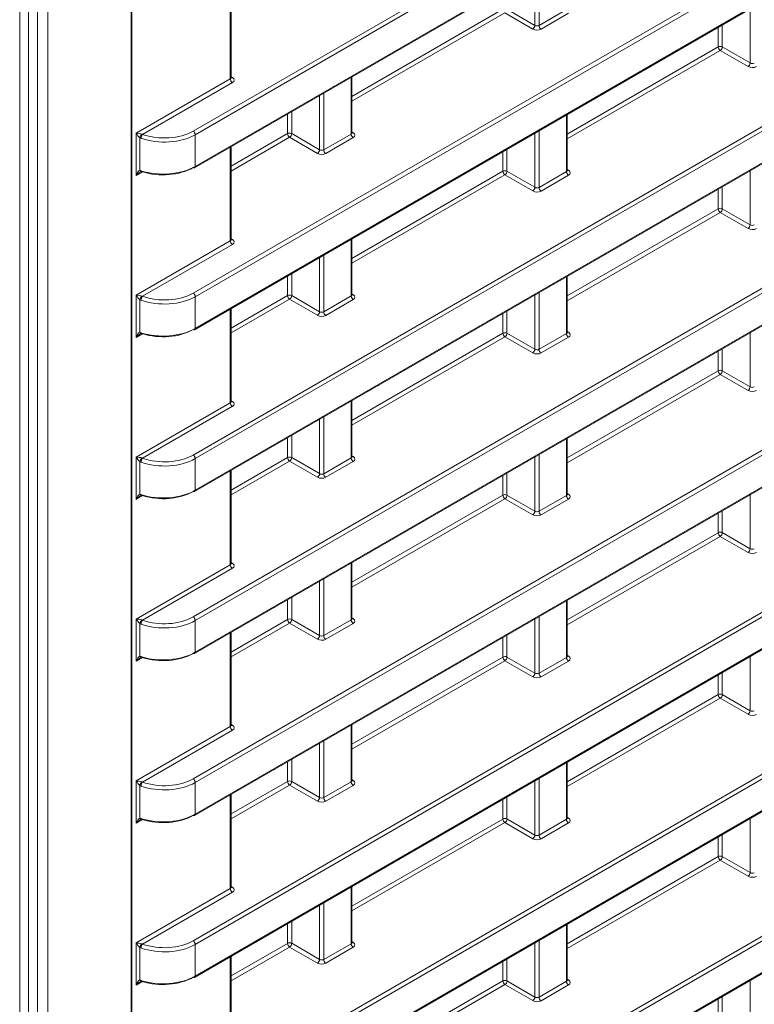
# Model space of a CAD drawing. Header units: millimetres. Extents: x 0 to 1118, y 0 to 864.
# Tile 54 of 156: x 874 to 886, y 248 to 265. Entities that reach past the tile are written whole.
import ezdxf

# ---------------------------------------------------------------- set-up
doc = ezdxf.new("R2010")
doc.units = ezdxf.units.MM

msp = doc.modelspace()

# ---------------------------------------------------------------- linework, layer by layer
at = {"color": 9, "linetype": 'Continuous', "lineweight": 0}
for p, q in [((876.84, 262.784), (969.372, 316.202)), ((969.407, 316.141), (876.875, 262.724)), ((876.875, 262.191), (969.407, 315.609)), ((876.84, 260.06), (969.372, 313.478)), ((969.407, 313.417), (876.875, 259.999)), ((876.875, 259.467), (969.407, 312.885)), ((876.84, 257.336), (969.372, 310.754)), ((969.407, 310.693), (876.875, 257.275)), ((876.875, 256.743), (969.407, 310.161)), ((876.84, 254.612), (969.372, 308.03)), ((969.407, 307.969), (876.875, 254.551)), ((876.875, 254.019), (969.407, 307.437)), ((876.84, 251.888), (969.372, 305.306)), ((969.407, 305.245), (876.875, 251.827)), ((876.875, 251.295), (969.407, 304.713)), ((876.84, 249.164), (969.372, 302.582)), ((969.407, 302.521), (876.875, 249.103)), ((876.875, 248.571), (969.407, 301.989)), ((876.84, 246.44), (969.372, 299.858)), ((969.407, 299.797), (876.875, 246.379)), ((876.875, 245.847), (969.407, 299.265)), ((876.84, 243.716), (967.117, 295.832)), ((967.151, 295.771), (876.875, 243.655)), ((876.875, 243.123), (966.717, 294.988)), ((874.22, 226.204), (874.22, 274.054)), ((874.396, 274.055), (874.396, 226.205)), ((873.92, 226.584), (873.92, 272.923)), ((875.794, 229.492), (875.794, 272.383)), ((882.661, 265.515), (882.661, 264.562)), ((882.591, 264.563), (882.591, 265.474)), ((877.465, 263.664), (877.465, 265.239)), ((886.215, 263.931), (886.215, 264.842)), ((879.512, 263.368), (882.052, 264.834)), ((882.087, 264.773), (879.512, 263.287)), ((882.555, 264.502), (882.087, 264.773)), ((882.122, 264.834), (882.591, 264.563)), ((882.661, 264.562), (883.122, 264.828)), ((883.156, 264.767), (882.696, 264.501)), ((885.676, 264.202), (885.676, 264.531)), ((885.746, 264.572), (885.746, 264.202)), ((883.136, 262.736), (885.676, 264.202)), ((885.746, 264.202), (886.215, 263.931)), ((885.71, 264.141), (883.136, 262.655)), ((886.179, 263.87), (885.71, 264.141)), ((877.479, 263.698), (877.501, 263.685)), ((879.498, 262.736), (879.498, 263.689)), ((875.881, 262.749), (877.465, 263.664)), ((877.5, 263.603), (875.988, 262.73)), ((878.967, 262.471), (878.967, 263.382)), ((879.037, 263.423), (879.037, 262.47)), ((878.428, 262.742), (878.428, 263.071)), ((878.498, 263.112), (878.498, 262.742)), ((883.122, 262.104), (883.122, 263.057)), ((875.881, 262.039), (875.881, 262.749)), ((876.875, 262.724), (876.875, 262.191)), ((877.479, 262.194), (878.428, 262.742)), ((878.498, 262.742), (878.967, 262.471)), ((879.037, 262.47), (879.498, 262.736)), ((879.512, 262.771), (879.534, 262.758)), ((882.591, 261.839), (882.591, 262.75)), ((882.661, 262.791), (882.661, 261.838)), ((875.943, 262.673), (875.943, 262.122)), ((878.463, 262.681), (877.479, 262.113)), ((878.931, 262.41), (878.463, 262.681)), ((879.532, 262.675), (879.072, 262.409)), ((877.465, 260.94), (877.465, 262.515)), ((882.052, 262.109), (882.052, 262.439)), ((882.122, 262.48), (882.122, 262.11)), ((875.978, 262.095), (875.881, 262.039)), ((875.989, 262.101), (875.986, 262.099)), ((879.512, 260.644), (882.052, 262.109)), ((882.087, 262.049), (879.512, 260.563)), ((882.555, 261.778), (882.087, 262.049)), ((882.122, 262.11), (882.591, 261.839)), ((882.661, 261.838), (883.122, 262.104)), ((883.156, 262.043), (882.696, 261.777)), ((883.136, 262.139), (883.158, 262.126)), ((886.215, 261.207), (886.215, 262.118)), ((885.676, 261.477), (885.676, 261.807)), ((885.746, 261.848), (885.746, 261.478)), ((883.136, 260.012), (885.676, 261.477)), ((885.71, 261.417), (883.136, 259.931)), ((886.179, 261.146), (885.71, 261.417)), ((885.746, 261.478), (886.215, 261.207)), ((875.881, 260.025), (877.465, 260.94)), ((877.5, 260.879), (875.988, 260.006)), ((877.479, 260.974), (877.501, 260.961)), ((879.498, 260.012), (879.498, 260.965)), ((879.037, 260.699), (879.037, 259.746)), ((878.967, 259.747), (878.967, 260.658)), ((878.498, 260.388), (878.498, 260.018)), ((878.428, 260.017), (878.428, 260.347)), ((883.122, 259.38), (883.122, 260.333)), ((879.512, 260.047), (879.534, 260.034)), ((882.661, 260.067), (882.661, 259.114)), ((875.881, 259.315), (875.881, 260.025)), ((875.943, 259.949), (875.943, 259.398)), ((876.875, 259.999), (876.875, 259.467)), ((877.479, 259.47), (878.428, 260.017)), ((878.463, 259.957), (877.479, 259.389)), ((878.931, 259.686), (878.463, 259.957)), ((878.498, 260.018), (878.967, 259.747)), ((879.037, 259.746), (879.498, 260.012)), ((879.532, 259.951), (879.072, 259.685)), ((882.591, 259.115), (882.591, 260.026)), ((877.465, 258.216), (877.465, 259.791)), ((882.052, 259.385), (882.052, 259.715)), ((882.122, 259.755), (882.122, 259.386)), ((875.989, 259.377), (875.986, 259.375)), ((879.512, 257.919), (882.052, 259.385)), ((882.122, 259.386), (882.591, 259.115)), ((882.661, 259.114), (883.122, 259.38)), ((883.136, 259.415), (883.158, 259.402)), ((886.215, 258.483), (886.215, 259.394)), ((875.978, 259.371), (875.881, 259.315)), ((882.087, 259.325), (879.512, 257.839)), ((882.555, 259.054), (882.087, 259.325)), ((883.156, 259.319), (882.696, 259.053)), ((885.676, 258.753), (885.676, 259.083)), ((885.746, 259.123), (885.746, 258.754)), ((883.136, 257.287), (885.676, 258.753)), ((885.746, 258.754), (886.215, 258.483)), ((885.71, 258.693), (883.136, 257.207)), ((886.179, 258.422), (885.71, 258.693)), ((875.881, 257.301), (877.465, 258.216)), ((877.479, 258.25), (877.501, 258.237)), ((879.498, 257.288), (879.498, 258.241)), ((877.5, 258.155), (875.988, 257.282)), ((878.967, 257.023), (878.967, 257.934)), ((879.037, 257.975), (879.037, 257.022)), ((878.428, 257.293), (878.428, 257.623)), ((878.498, 257.663), (878.498, 257.294)), ((883.122, 256.656), (883.122, 257.609)), ((875.881, 256.591), (875.881, 257.301)), ((875.943, 257.225), (875.943, 256.674)), ((876.875, 257.275), (876.875, 256.743)), ((877.479, 256.746), (878.428, 257.293)), ((878.463, 257.233), (877.479, 256.665)), ((878.931, 256.962), (878.463, 257.233)), ((878.498, 257.294), (878.967, 257.023)), ((879.037, 257.022), (879.498, 257.288)), ((879.532, 257.227), (879.072, 256.961)), ((879.512, 257.323), (879.534, 257.309)), ((882.591, 256.391), (882.591, 257.302)), ((882.661, 257.343), (882.661, 256.39)), ((877.465, 255.491), (877.465, 257.067)), ((882.052, 256.661), (882.052, 256.991)), ((882.122, 257.031), (882.122, 256.662)), ((875.978, 256.647), (875.881, 256.591)), ((875.989, 256.653), (875.986, 256.651)), ((879.512, 255.195), (882.052, 256.661)), ((882.087, 256.6), (879.512, 255.114)), ((882.555, 256.33), (882.087, 256.6)), ((882.122, 256.662), (882.591, 256.391)), ((882.661, 256.39), (883.122, 256.656)), ((883.156, 256.595), (882.696, 256.329)), ((883.136, 256.691), (883.158, 256.677)), ((886.215, 255.759), (886.215, 256.67)), ((885.746, 256.399), (885.746, 256.03)), ((885.676, 256.029), (885.676, 256.359)), ((883.136, 254.563), (885.676, 256.029)), ((885.71, 255.968), (883.136, 254.482)), ((886.179, 255.698), (885.71, 255.968)), ((885.746, 256.03), (886.215, 255.759)), ((875.881, 254.577), (877.465, 255.491)), ((877.5, 255.431), (875.988, 254.558)), ((877.479, 255.526), (877.501, 255.513)), ((879.498, 254.564), (879.498, 255.517)), ((879.037, 255.251), (879.037, 254.298)), ((878.967, 254.299), (878.967, 255.21)), ((878.498, 254.939), (878.498, 254.57)), ((878.428, 254.569), (878.428, 254.899)), ((883.122, 253.932), (883.122, 254.885)), ((875.881, 253.866), (875.881, 254.577)), ((877.479, 254.022), (878.428, 254.569)), ((878.498, 254.57), (878.967, 254.299)), ((879.512, 254.599), (879.534, 254.585)), ((882.591, 253.667), (882.591, 254.578)), ((882.661, 254.618), (882.661, 253.666)), ((875.943, 254.501), (875.943, 253.95)), ((876.875, 254.551), (876.875, 254.019)), ((878.463, 254.508), (877.479, 253.941)), ((878.931, 254.238), (878.463, 254.508)), ((879.037, 254.298), (879.498, 254.564)), ((879.532, 254.503), (879.072, 254.237)), ((877.465, 252.767), (877.465, 254.343)), ((882.052, 253.937), (882.052, 254.267)), ((882.122, 254.307), (882.122, 253.938)), ((875.978, 253.923), (875.881, 253.866)), ((875.989, 253.929), (875.986, 253.927)), ((879.512, 252.471), (882.052, 253.937)), ((882.122, 253.938), (882.591, 253.667)), ((882.661, 253.666), (883.122, 253.932)), ((883.136, 253.967), (883.158, 253.953)), ((886.215, 253.035), (886.215, 253.946)), ((882.087, 253.876), (879.512, 252.39)), ((882.555, 253.606), (882.087, 253.876)), ((883.156, 253.871), (882.696, 253.605)), ((885.676, 253.305), (885.676, 253.635)), ((885.746, 253.675), (885.746, 253.306)), ((883.136, 251.839), (885.676, 253.305)), ((885.71, 253.244), (883.136, 251.758)), ((886.179, 252.974), (885.71, 253.244)), ((885.746, 253.306), (886.215, 253.035)), ((875.881, 251.853), (877.465, 252.767)), ((877.479, 252.802), (877.501, 252.789)), ((879.498, 251.84), (879.498, 252.792)), ((877.5, 252.707), (875.988, 251.834)), ((878.967, 251.575), (878.967, 252.486)), ((879.037, 252.526), (879.037, 251.574)), ((878.428, 251.845), (878.428, 252.175)), ((878.498, 252.215), (878.498, 251.846)), ((883.122, 251.208), (883.122, 252.16)), ((875.881, 251.142), (875.881, 251.853)), ((875.943, 251.777), (875.943, 251.226)), ((876.875, 251.827), (876.875, 251.295)), ((877.479, 251.298), (878.428, 251.845)), ((878.463, 251.784), (877.479, 251.217)), ((878.931, 251.514), (878.463, 251.784)), ((878.498, 251.846), (878.967, 251.575)), ((879.037, 251.574), (879.498, 251.84)), ((879.532, 251.779), (879.072, 251.513)), ((879.512, 251.875), (879.534, 251.861)), ((882.591, 250.943), (882.591, 251.854)), ((882.661, 251.894), (882.661, 250.942)), ((877.465, 250.043), (877.465, 251.619)), ((882.052, 251.213), (882.052, 251.543)), ((882.122, 251.583), (882.122, 251.214)), ((875.978, 251.199), (875.881, 251.142)), ((875.989, 251.205), (875.986, 251.203)), ((879.512, 249.747), (882.052, 251.213)), ((882.087, 251.152), (879.512, 249.666)), ((882.555, 250.882), (882.087, 251.152)), ((882.122, 251.214), (882.591, 250.943)), ((882.661, 250.942), (883.122, 251.208)), ((883.156, 251.147), (882.696, 250.881)), ((883.136, 251.242), (883.158, 251.229)), ((886.215, 250.311), (886.215, 251.222)), ((885.746, 250.951), (885.746, 250.582)), ((885.676, 250.581), (885.676, 250.911)), ((883.136, 249.115), (885.676, 250.581)), ((885.71, 250.52), (883.136, 249.034)), ((886.179, 250.25), (885.71, 250.52)), ((885.746, 250.582), (886.215, 250.311)), ((875.881, 249.129), (877.465, 250.043)), ((877.5, 249.982), (875.988, 249.11)), ((877.479, 250.078), (877.501, 250.065)), ((879.498, 249.116), (879.498, 250.068)), ((879.037, 249.802), (879.037, 248.85)), ((878.967, 248.851), (878.967, 249.762)), ((878.428, 249.121), (878.428, 249.451)), ((878.498, 249.491), (878.498, 249.122)), ((883.122, 248.484), (883.122, 249.436)), ((875.881, 248.418), (875.881, 249.129)), ((877.479, 248.574), (878.428, 249.121)), ((878.498, 249.122), (878.967, 248.851)), ((879.037, 248.85), (879.498, 249.116)), ((879.512, 249.15), (879.534, 249.137)), ((882.591, 248.219), (882.591, 249.13)), ((882.661, 249.17), (882.661, 248.218)), ((875.943, 249.053), (875.943, 248.502)), ((876.875, 249.103), (876.875, 248.571)), ((878.463, 249.06), (877.479, 248.493)), ((878.931, 248.79), (878.463, 249.06)), ((879.532, 249.055), (879.072, 248.789)), ((877.465, 247.319), (877.465, 248.895)), ((882.052, 248.489), (882.052, 248.819)), ((882.122, 248.859), (882.122, 248.489)), ((875.978, 248.475), (875.881, 248.418)), ((875.989, 248.481), (875.986, 248.479)), ((879.512, 247.023), (882.052, 248.489)), ((882.122, 248.489), (882.591, 248.219)), ((882.661, 248.218), (883.122, 248.484)), ((883.136, 248.518), (883.158, 248.505)), ((886.215, 247.587), (886.215, 248.498)), ((882.087, 248.428), (879.512, 246.942)), ((882.555, 248.158), (882.087, 248.428)), ((883.156, 248.423), (882.696, 248.157)), ((885.676, 247.857), (885.676, 248.187)), ((885.746, 248.227), (885.746, 247.857))]:
    msp.add_line(p, q, dxfattribs=at)
at = {"color": 7, "linetype": 'Continuous', "lineweight": 15}
for p, q in [((876.864, 262.168), (969.396, 315.586)), ((876.864, 259.444), (969.396, 312.862)), ((876.864, 256.72), (969.396, 310.138)), ((876.864, 253.996), (969.396, 307.414)), ((876.864, 251.272), (969.396, 304.69)), ((876.864, 248.548), (969.396, 301.966)), ((876.864, 245.824), (969.396, 299.242)), ((876.864, 243.1), (966.706, 294.965)), ((874.066, 226.788), (874.066, 273.127)), ((875.809, 229.513), (875.809, 272.403)), ((877.479, 263.684), (877.479, 265.248)), ((879.512, 262.757), (879.512, 263.697)), ((883.136, 262.125), (883.136, 263.065)), ((877.479, 260.96), (877.479, 262.524)), ((879.512, 260.033), (879.512, 260.973)), ((883.136, 259.401), (883.136, 260.341)), ((877.479, 258.236), (877.479, 259.8)), ((879.512, 257.309), (879.512, 258.249)), ((883.136, 256.677), (883.136, 257.617)), ((877.479, 255.512), (877.479, 257.075)), ((879.512, 254.585), (879.512, 255.525)), ((883.136, 253.953), (883.136, 254.893)), ((877.479, 252.788), (877.479, 254.351)), ((879.512, 251.861), (879.512, 252.801)), ((883.136, 251.229), (883.136, 252.169)), ((877.479, 250.064), (877.479, 251.627)), ((879.512, 249.137), (879.512, 250.077)), ((883.136, 248.505), (883.136, 249.445)), ((877.479, 247.34), (877.479, 248.903))]:
    msp.add_line(p, q, dxfattribs=at)
at = {"color": 9, "linetype": 'Continuous', "lineweight": 0}
for centre, radius, start, end in [((882.512, 264.568), 0.0793, 303.5222, 356.4778), ((882.738, 264.566), 0.077, 182.6523, 236.7703), ((885.711, 264.133), 0.077, 63.2338, 117.3435), ((885.753, 264.205), 0.077, 182.6523, 236.7703), ((885.667, 264.207), 0.0793, 303.5222, 356.4778), ((886.136, 263.936), 0.0793, 303.5222, 356.4778), ((877.485, 263.708), 0.0278, 257.7331, 303.5435), ((877.542, 263.667), 0.077, 182.6523, 236.7703), ((876.078, 262.635), 0.141, 135.7929, 164.2071), ((876.066, 262.661), 0.104, 138.527, 177.8625), ((876.798, 262.72), 0.077, 2.6523, 56.7703), ((878.463, 262.673), 0.077, 63.2338, 117.3435), ((878.505, 262.745), 0.077, 182.6523, 236.7703), ((878.419, 262.747), 0.0793, 303.5222, 356.4778), ((879.575, 262.74), 0.077, 182.6523, 236.7703), ((879.518, 262.781), 0.0278, 257.7331, 303.5435), ((878.888, 262.476), 0.0793, 303.5222, 356.4778), ((879.114, 262.474), 0.077, 182.6523, 236.7703), ((876.85, 262.189), 0.0247, 305.0752, 6.237), ((875.97, 262.123), 0.0273, 182.264, 252.9442), ((875.984, 262.114), 0.0225, 170.3827, 237.7157), ((882.087, 262.041), 0.077, 63.2338, 117.3435), ((882.129, 262.113), 0.077, 182.6523, 236.7703), ((882.043, 262.115), 0.0793, 303.5222, 356.4778), ((883.199, 262.108), 0.077, 182.6523, 236.7703), ((883.142, 262.149), 0.0278, 257.7331, 303.5435), ((882.512, 261.844), 0.0793, 303.5222, 356.4778), ((882.738, 261.842), 0.077, 182.6523, 236.7703), ((885.711, 261.409), 0.077, 63.2338, 117.3435), ((885.753, 261.481), 0.077, 182.6523, 236.7703), ((885.667, 261.483), 0.0793, 303.5222, 356.4778), ((886.136, 261.212), 0.0793, 303.5222, 356.4778), ((877.542, 260.943), 0.077, 182.6523, 236.7703), ((877.485, 260.984), 0.0278, 257.7331, 303.5435), ((876.798, 259.996), 0.077, 2.6523, 56.7703), ((876.078, 259.911), 0.141, 135.7929, 164.2071), ((876.066, 259.937), 0.104, 138.527, 177.8625), ((878.463, 259.949), 0.077, 63.2338, 117.3435), ((878.505, 260.021), 0.077, 182.6523, 236.7703), ((878.419, 260.023), 0.0793, 303.5222, 356.4778), ((879.575, 260.016), 0.077, 182.6523, 236.7703), ((879.518, 260.057), 0.0278, 257.7331, 303.5435), ((878.888, 259.752), 0.0793, 303.5222, 356.4778), ((879.114, 259.75), 0.077, 182.6523, 236.7703), ((875.97, 259.399), 0.0273, 182.264, 252.9442), ((875.984, 259.39), 0.0225, 170.3827, 237.7157), ((876.85, 259.465), 0.0247, 305.0752, 6.237), ((882.087, 259.317), 0.077, 63.2338, 117.3435), ((882.129, 259.389), 0.077, 182.6523, 236.7703), ((882.043, 259.391), 0.0793, 303.5222, 356.4778), ((883.199, 259.384), 0.077, 182.6523, 236.7703), ((883.142, 259.425), 0.0278, 257.7331, 303.5435), ((882.512, 259.12), 0.0793, 303.5222, 356.4778), ((882.738, 259.118), 0.077, 182.6523, 236.7703), ((885.711, 258.685), 0.077, 63.2338, 117.3435), ((885.753, 258.757), 0.077, 182.6523, 236.7703), ((885.667, 258.759), 0.0793, 303.5222, 356.4778), ((886.136, 258.488), 0.0793, 303.5222, 356.4778), ((877.542, 258.219), 0.077, 182.6523, 236.7703), ((877.485, 258.26), 0.0278, 257.7331, 303.5435), ((876.078, 257.187), 0.141, 135.7929, 164.2071), ((876.066, 257.213), 0.104, 138.527, 177.8625), ((876.798, 257.272), 0.077, 2.6523, 56.7703), ((878.463, 257.225), 0.077, 63.2338, 117.3435), ((878.505, 257.297), 0.077, 182.6523, 236.7703), ((878.419, 257.299), 0.0793, 303.5222, 356.4778), ((879.575, 257.292), 0.077, 182.6523, 236.7703), ((879.518, 257.333), 0.0278, 257.7331, 303.5435), ((878.888, 257.028), 0.0793, 303.5222, 356.4778), ((879.114, 257.026), 0.077, 182.6523, 236.7703), ((876.85, 256.741), 0.0247, 305.0752, 6.237), ((875.97, 256.675), 0.0273, 182.264, 252.9442), ((875.984, 256.666), 0.0225, 170.3827, 237.7157), ((882.087, 256.593), 0.077, 63.2338, 117.3435), ((882.129, 256.665), 0.077, 182.6523, 236.7703), ((882.043, 256.667), 0.0793, 303.5222, 356.4778), ((883.199, 256.66), 0.077, 182.6523, 236.7703), ((883.142, 256.701), 0.0278, 257.7331, 303.5435), ((882.512, 256.396), 0.0793, 303.5222, 356.4778), ((882.738, 256.394), 0.077, 182.6523, 236.7703), ((885.711, 255.961), 0.077, 63.2338, 117.3435), ((885.753, 256.033), 0.077, 182.6523, 236.7703), ((885.667, 256.035), 0.0793, 303.5222, 356.4778), ((886.136, 255.764), 0.0793, 303.5222, 356.4778), ((877.542, 255.495), 0.077, 182.6523, 236.7703), ((877.485, 255.536), 0.0278, 257.7331, 303.5435), ((876.798, 254.548), 0.077, 2.6523, 56.7703), ((878.463, 254.501), 0.077, 63.2338, 117.3435), ((878.505, 254.573), 0.077, 182.6523, 236.7703), ((878.419, 254.575), 0.0793, 303.5222, 356.4778), ((879.518, 254.609), 0.0278, 257.7331, 303.5435), ((876.078, 254.463), 0.141, 135.7929, 164.2071), ((876.066, 254.489), 0.104, 138.527, 177.8625), ((879.575, 254.568), 0.077, 182.6523, 236.7703), ((878.888, 254.304), 0.0793, 303.5222, 356.4778), ((879.114, 254.301), 0.077, 182.6523, 236.7703), ((875.97, 253.951), 0.0273, 182.264, 252.9442), ((875.984, 253.942), 0.0225, 170.3827, 237.7157), ((876.85, 254.016), 0.0247, 305.0752, 6.237), ((882.087, 253.869), 0.077, 63.2338, 117.3435), ((882.129, 253.941), 0.077, 182.6523, 236.7703), ((882.043, 253.943), 0.0793, 303.5222, 356.4778), ((883.199, 253.936), 0.077, 182.6523, 236.7703), ((883.142, 253.977), 0.0278, 257.7331, 303.5435), ((882.512, 253.672), 0.0793, 303.5222, 356.4778), ((882.738, 253.669), 0.077, 182.6523, 236.7703), ((885.711, 253.237), 0.077, 63.2338, 117.3435), ((885.753, 253.309), 0.077, 182.6523, 236.7703), ((885.667, 253.31), 0.0793, 303.5222, 356.4778), ((886.136, 253.04), 0.0793, 303.5222, 356.4778), ((877.542, 252.771), 0.077, 182.6523, 236.7703), ((877.485, 252.812), 0.0278, 257.7331, 303.5435), ((876.078, 251.739), 0.141, 135.7929, 164.2071), ((876.066, 251.765), 0.104, 138.527, 177.8625), ((876.798, 251.824), 0.077, 2.6523, 56.7703), ((878.463, 251.777), 0.077, 63.2338, 117.3435), ((878.505, 251.849), 0.077, 182.6523, 236.7703), ((878.419, 251.85), 0.0793, 303.5222, 356.4778), ((879.575, 251.843), 0.077, 182.6523, 236.7703), ((879.518, 251.884), 0.0278, 257.7331, 303.5435), ((878.888, 251.58), 0.0793, 303.5222, 356.4778), ((879.114, 251.577), 0.077, 182.6523, 236.7703), ((876.85, 251.292), 0.0247, 305.0752, 6.237), ((875.97, 251.227), 0.0273, 182.264, 252.9442), ((875.984, 251.218), 0.0225, 170.3827, 237.7157), ((882.087, 251.145), 0.077, 63.2338, 117.3435), ((882.129, 251.217), 0.077, 182.6523, 236.7703), ((882.043, 251.218), 0.0793, 303.5222, 356.4778), ((883.199, 251.211), 0.077, 182.6523, 236.7703), ((883.142, 251.252), 0.0278, 257.7331, 303.5435), ((882.512, 250.948), 0.0793, 303.5222, 356.4778), ((882.738, 250.945), 0.077, 182.6523, 236.7703), ((885.711, 250.513), 0.077, 63.2338, 117.3435), ((885.753, 250.585), 0.077, 182.6523, 236.7703), ((885.667, 250.586), 0.0793, 303.5222, 356.4778), ((886.136, 250.316), 0.0793, 303.5222, 356.4778), ((877.542, 250.047), 0.077, 182.6523, 236.7703), ((877.485, 250.088), 0.0278, 257.7331, 303.5435), ((876.078, 249.015), 0.141, 135.7929, 164.2071), ((876.066, 249.041), 0.104, 138.527, 177.8625), ((876.798, 249.1), 0.077, 2.6523, 56.7703), ((878.463, 249.053), 0.077, 63.2338, 117.3435), ((878.505, 249.125), 0.077, 182.6523, 236.7703), ((878.419, 249.126), 0.0793, 303.5222, 356.4778), ((879.575, 249.119), 0.077, 182.6523, 236.7703), ((879.518, 249.16), 0.0278, 257.7331, 303.5435), ((878.888, 248.856), 0.0793, 303.5222, 356.4778), ((879.114, 248.853), 0.077, 182.6523, 236.7703), ((875.97, 248.503), 0.0273, 182.264, 252.9442), ((875.984, 248.493), 0.0225, 170.3827, 237.7157), ((876.85, 248.568), 0.0247, 305.0752, 6.237), ((882.087, 248.421), 0.077, 63.2338, 117.3435), ((882.129, 248.493), 0.077, 182.6523, 236.7703), ((882.043, 248.494), 0.0793, 303.5222, 356.4778), ((883.199, 248.487), 0.077, 182.6523, 236.7703), ((883.142, 248.528), 0.0278, 257.7331, 303.5435), ((882.512, 248.224), 0.0793, 303.5222, 356.4778), ((882.738, 248.221), 0.077, 182.6523, 236.7703)]:
    msp.add_arc(centre, radius, start, end, dxfattribs=at)
at = {"color": 7, "linetype": 'Continuous', "lineweight": 15}
for centre, radius, start, end in [((875.975, 262.111), 0.0166, 260.6729, 323.0607), ((876.854, 262.191), 0.0248, 235.3959, 294.6398), ((875.975, 259.387), 0.0166, 260.6729, 323.0607), ((876.854, 259.467), 0.0248, 235.3959, 294.6398), ((876.854, 256.743), 0.0248, 235.3959, 294.6398), ((875.975, 256.663), 0.0166, 260.6729, 323.0607), ((875.975, 253.939), 0.0166, 260.6729, 323.0607), ((876.854, 254.019), 0.0248, 235.3959, 294.6398), ((876.854, 251.295), 0.0248, 235.3959, 294.6398), ((875.975, 251.215), 0.0166, 260.6729, 323.0607), ((875.975, 248.491), 0.0166, 260.6729, 323.0607), ((876.854, 248.571), 0.0248, 235.3959, 294.6398)]:
    msp.add_arc(centre, radius, start, end, dxfattribs=at)
at = {"color": 9, "linetype": 'Continuous', "lineweight": 0}
for centre, major_axis, ratio, start_param, end_param in [((882.625, 264.584), (0.05, -0.0016), 0.597067, 3.96315, 5.516493), ((882.625, 264.544), (0.1, -0.0015), 0.587275, 3.953479, 5.506822), ((886.249, 263.912), (0.1, -0.0015), 0.587275, 3.953479, 5.506822), ((886.249, 263.952), (0.05, -0.0016), 0.597067, 3.96315, 5.516493), ((877.429, 263.686), (0.05, -0.0016), 0.597067, 5.516493, 6.301891), ((877.429, 263.645), (0.1, -0.0015), 0.587275, 5.506822, 7.060165), ((875.916, 262.729), (0.079, -0.0096), 0.22767, 0.711936, 2.062199), ((875.916, 262.729), (-0.0479, 0.0636), 0.227762, 1.079462, 2.429725), ((876.344, 263.04), (0.75, -0.011), 0.586615, 4.18551, 5.5062), ((876.345, 263.08), (0.7, -0.011), 0.587275, 4.186132, 5.506822), ((879.462, 262.758), (0.05, -0.0016), 0.597067, 5.516493, 6.301891), ((879.462, 262.718), (0.1, -0.0015), 0.587275, 5.506822, 7.060165), ((879.001, 262.452), (0.1, -0.0015), 0.587275, 3.953479, 5.506822), ((879.002, 262.492), (0.05, -0.0016), 0.597067, 3.96315, 5.516493), ((875.916, 262.018), (0.032, 0.103), 0.368959, 0.137981, 1.488244), ((883.086, 262.126), (0.05, -0.0016), 0.597067, 5.516493, 6.301891), ((883.086, 262.086), (0.1, -0.0015), 0.587275, 5.506822, 7.060165), ((882.625, 261.819), (0.1, -0.0015), 0.587275, 3.953479, 5.506822), ((882.625, 261.86), (0.05, -0.0016), 0.597067, 3.96315, 5.516493), ((886.249, 261.228), (0.05, -0.0016), 0.597067, 3.96315, 5.516493), ((886.249, 261.187), (0.1, -0.0015), 0.587275, 3.953479, 5.506822), ((877.429, 260.961), (0.05, -0.0016), 0.597067, 5.516493, 6.301891), ((877.429, 260.921), (0.1, -0.0015), 0.587275, 5.506822, 7.060165), ((876.345, 260.356), (0.7, -0.011), 0.587275, 4.186132, 5.506822), ((875.916, 260.005), (0.079, -0.0096), 0.22767, 0.711936, 2.062199), ((875.916, 260.005), (-0.0479, 0.0636), 0.227762, 1.079462, 2.429725), ((876.344, 260.316), (0.75, -0.011), 0.586615, 4.18551, 5.5062), ((879.462, 260.034), (0.05, -0.0016), 0.597067, 5.516493, 6.301891), ((879.462, 259.993), (0.1, -0.0015), 0.587275, 5.506822, 7.060165), ((879.002, 259.768), (0.05, -0.0016), 0.597067, 3.96315, 5.516493), ((879.001, 259.727), (0.1, -0.0015), 0.587275, 3.953479, 5.506822), ((875.916, 259.294), (0.032, 0.103), 0.368959, 0.137981, 1.488244), ((883.086, 259.402), (0.05, -0.0016), 0.597067, 5.516493, 6.301891), ((883.086, 259.361), (0.1, -0.0015), 0.587275, 5.506822, 7.060165), ((882.625, 259.095), (0.1, -0.0015), 0.587275, 3.953479, 5.506822), ((882.625, 259.136), (0.05, -0.0016), 0.597067, 3.96315, 5.516493), ((886.249, 258.463), (0.1, -0.0015), 0.587275, 3.953479, 5.506822), ((886.249, 258.504), (0.05, -0.0016), 0.597067, 3.96315, 5.516493), ((877.429, 258.237), (0.05, -0.0016), 0.597067, 5.516493, 6.301891), ((877.429, 258.197), (0.1, -0.0015), 0.587275, 5.506822, 7.060165), ((875.916, 257.281), (0.079, -0.0096), 0.22767, 0.711936, 2.062199), ((875.916, 257.281), (-0.0479, 0.0636), 0.227762, 1.079462, 2.429725), ((876.344, 257.591), (0.75, -0.011), 0.586615, 4.18551, 5.5062), ((876.345, 257.632), (0.7, -0.011), 0.587275, 4.186132, 5.506822), ((879.462, 257.31), (0.05, -0.0016), 0.597067, 5.516493, 6.301891), ((879.462, 257.269), (0.1, -0.0015), 0.587275, 5.506822, 7.060165), ((879.001, 257.003), (0.1, -0.0015), 0.587275, 3.953479, 5.506822), ((879.002, 257.044), (0.05, -0.0016), 0.597067, 3.96315, 5.516493), ((875.916, 256.57), (0.032, 0.103), 0.368959, 0.137981, 1.488244), ((883.086, 256.678), (0.05, -0.0016), 0.597067, 5.516493, 6.301891), ((883.086, 256.637), (0.1, -0.0015), 0.587275, 5.506822, 7.060165), ((882.625, 256.412), (0.05, -0.0016), 0.597067, 3.96315, 5.516493), ((882.625, 256.371), (0.1, -0.0015), 0.587275, 3.953479, 5.506822), ((886.249, 255.78), (0.05, -0.0016), 0.597067, 3.96315, 5.516493), ((886.249, 255.739), (0.1, -0.0015), 0.587275, 3.953479, 5.506822), ((877.429, 255.513), (0.05, -0.0016), 0.597067, 5.516493, 6.301891), ((877.429, 255.473), (0.1, -0.0015), 0.587275, 5.506822, 7.060165), ((875.916, 254.557), (0.079, -0.0096), 0.22767, 0.711936, 2.062199), ((875.916, 254.557), (-0.0479, 0.0636), 0.227762, 1.079462, 2.429725), ((876.345, 254.908), (0.7, -0.011), 0.587275, 4.186132, 5.506822), ((879.462, 254.586), (0.05, -0.0016), 0.597067, 5.516493, 6.301891), ((879.462, 254.545), (0.1, -0.0015), 0.587275, 5.506822, 7.060165), ((876.344, 254.867), (0.75, -0.011), 0.586615, 4.18551, 5.5062), ((879.001, 254.279), (0.1, -0.0015), 0.587275, 3.953479, 5.506822), ((879.002, 254.32), (0.05, -0.0016), 0.597067, 3.96315, 5.516493), ((875.916, 253.846), (0.032, 0.103), 0.368959, 0.137981, 1.488244), ((883.086, 253.954), (0.05, -0.0016), 0.597067, 5.516493, 6.301891), ((883.086, 253.913), (0.1, -0.0015), 0.587275, 5.506822, 7.060165), ((882.625, 253.647), (0.1, -0.0015), 0.587275, 3.953479, 5.506822), ((882.625, 253.688), (0.05, -0.0016), 0.597067, 3.96315, 5.516493), ((886.249, 253.015), (0.1, -0.0015), 0.587275, 3.953479, 5.506822), ((886.249, 253.056), (0.05, -0.0016), 0.597067, 3.96315, 5.516493), ((877.429, 252.789), (0.05, -0.0016), 0.597067, 5.516493, 6.301891), ((877.429, 252.749), (0.1, -0.0015), 0.587275, 5.506822, 7.060165), ((875.916, 251.832), (0.079, -0.0096), 0.22767, 0.711936, 2.062199), ((875.916, 251.832), (-0.0479, 0.0636), 0.227762, 1.079462, 2.429725), ((876.344, 252.143), (0.75, -0.011), 0.586615, 4.18551, 5.5062), ((876.345, 252.184), (0.7, -0.011), 0.587275, 4.186132, 5.506822), ((879.462, 251.862), (0.05, -0.0016), 0.597067, 5.516493, 6.301891), ((879.462, 251.821), (0.1, -0.0015), 0.587275, 5.506822, 7.060165), ((879.001, 251.555), (0.1, -0.0015), 0.587275, 3.953479, 5.506822), ((879.002, 251.596), (0.05, -0.0016), 0.597067, 3.96315, 5.516493), ((875.916, 251.122), (0.032, 0.103), 0.368959, 0.137981, 1.488244), ((883.086, 251.23), (0.05, -0.0016), 0.597067, 5.516493, 6.301891), ((883.086, 251.189), (0.1, -0.0015), 0.587275, 5.506822, 7.060165), ((882.625, 250.964), (0.05, -0.0016), 0.597067, 3.96315, 5.516493), ((882.625, 250.923), (0.1, -0.0015), 0.587275, 3.953479, 5.506822), ((886.249, 250.332), (0.05, -0.0016), 0.597067, 3.96315, 5.516493), ((886.249, 250.291), (0.1, -0.0015), 0.587275, 3.953479, 5.506822), ((877.429, 250.065), (0.05, -0.0016), 0.597067, 5.516493, 6.301891), ((877.429, 250.025), (0.1, -0.0015), 0.587275, 5.506822, 7.060165), ((875.916, 249.108), (0.079, -0.0096), 0.22767, 0.711936, 2.062199), ((875.916, 249.108), (-0.0479, 0.0636), 0.227762, 1.079462, 2.429725), ((876.345, 249.46), (0.7, -0.011), 0.587275, 4.186132, 5.506822), ((879.462, 249.138), (0.05, -0.0016), 0.597067, 5.516493, 6.301891), ((879.462, 249.097), (0.1, -0.0015), 0.587275, 5.506822, 7.060165), ((876.344, 249.419), (0.75, -0.011), 0.586615, 4.18551, 5.5062), ((879.001, 248.831), (0.1, -0.0015), 0.587275, 3.953479, 5.506822), ((879.002, 248.872), (0.05, -0.0016), 0.597067, 3.96315, 5.516493), ((875.916, 248.398), (0.032, 0.103), 0.368959, 0.137981, 1.488244), ((883.086, 248.506), (0.05, -0.0016), 0.597067, 5.516493, 6.301891), ((883.086, 248.465), (0.1, -0.0015), 0.587275, 5.506822, 7.060165), ((882.625, 248.199), (0.1, -0.0015), 0.587275, 3.953479, 5.506822), ((882.625, 248.24), (0.05, -0.0016), 0.597067, 3.96315, 5.516493)]:
    msp.add_ellipse(centre, major_axis=major_axis, ratio=ratio, start_param=start_param, end_param=end_param, dxfattribs=at)
at = {"color": 7, "linetype": 'Continuous', "lineweight": 15}
for centre, major_axis, ratio, start_param, end_param in [((876.344, 262.488), (0.75, 0.01), 0.567807, 4.169214, 5.489905), ((875.916, 262.018), (0.0734, 0.0797), 0.368963, 0.867915, 1.653395), ((876.345, 262.446), (0.7, 0.01), 0.567125, 4.168671, 5.489361), ((876.344, 259.763), (0.75, 0.01), 0.567807, 4.169214, 5.489905), ((876.345, 259.722), (0.7, 0.01), 0.567125, 4.168671, 5.489361), ((875.916, 259.294), (0.0734, 0.0797), 0.368963, 0.867915, 1.653395), ((876.344, 257.039), (0.75, 0.01), 0.567807, 4.169214, 5.489905), ((876.345, 256.998), (0.7, 0.01), 0.567125, 4.168671, 5.489361), ((875.916, 256.57), (0.0734, 0.0797), 0.368963, 0.867915, 1.653395), ((875.916, 253.846), (0.0734, 0.0797), 0.368963, 0.867915, 1.653395), ((876.344, 254.315), (0.75, 0.01), 0.567807, 4.169214, 5.489905), ((876.345, 254.274), (0.7, 0.01), 0.567125, 4.168671, 5.489361), ((876.344, 251.591), (0.75, 0.01), 0.567807, 4.169214, 5.489905), ((876.345, 251.55), (0.7, 0.01), 0.567125, 4.168671, 5.489361), ((875.916, 251.122), (0.0734, 0.0797), 0.368963, 0.867915, 1.653395), ((875.916, 248.398), (0.0734, 0.0797), 0.368963, 0.867915, 1.653395), ((876.344, 248.867), (0.75, 0.01), 0.567807, 4.169214, 5.489905), ((876.345, 248.826), (0.7, 0.01), 0.567125, 4.168671, 5.489361)]:
    msp.add_ellipse(centre, major_axis=major_axis, ratio=ratio, start_param=start_param, end_param=end_param, dxfattribs=at)
for points, knots in [([(877.48, 263.679), (877.481, 263.679), (877.481, 263.678), (877.479, 263.683), (877.48, 263.684), (877.48, 263.684)], [0, 0, 0, 0, 0.251158, 0.971068, 1, 1, 1, 1]), ([(879.513, 262.751), (879.514, 262.751), (879.514, 262.751), (879.512, 262.755), (879.512, 262.757), (879.512, 262.757)], [0, 0, 0, 0, 0.251158, 0.971068, 1, 1, 1, 1]), ([(875.962, 262.097), (875.962, 262.097), (875.965, 262.097), (875.968, 262.096), (875.972, 262.095)], [0, 0, 0, 0, 0.134613, 1, 1, 1, 1]), ([(883.137, 262.119), (883.137, 262.119), (883.138, 262.119), (883.136, 262.123), (883.136, 262.125), (883.136, 262.125)], [0, 0, 0, 0, 0.251158, 0.971068, 1, 1, 1, 1]), ([(877.48, 260.955), (877.481, 260.955), (877.481, 260.954), (877.479, 260.959), (877.48, 260.96), (877.48, 260.96)], [0, 0, 0, 0, 0.251158, 0.971068, 1, 1, 1, 1]), ([(879.513, 260.027), (879.514, 260.027), (879.514, 260.027), (879.512, 260.031), (879.512, 260.033), (879.512, 260.033)], [0, 0, 0, 0, 0.251158, 0.971068, 1, 1, 1, 1]), ([(875.962, 259.373), (875.962, 259.373), (875.965, 259.373), (875.968, 259.372), (875.972, 259.371)], [0, 0, 0, 0, 0.1346132, 1, 1, 1, 1]), ([(883.137, 259.395), (883.137, 259.395), (883.138, 259.395), (883.136, 259.399), (883.136, 259.401), (883.136, 259.401)], [0, 0, 0, 0, 0.251158, 0.971068, 1, 1, 1, 1]), ([(877.48, 258.231), (877.481, 258.231), (877.481, 258.23), (877.479, 258.235), (877.48, 258.236), (877.48, 258.236)], [0, 0, 0, 0, 0.251158, 0.971068, 1, 1, 1, 1]), ([(879.513, 257.303), (879.514, 257.303), (879.514, 257.303), (879.512, 257.307), (879.512, 257.309), (879.512, 257.309)], [0, 0, 0, 0, 0.251158, 0.971068, 1, 1, 1, 1]), ([(875.962, 256.649), (875.962, 256.649), (875.965, 256.649), (875.968, 256.648), (875.972, 256.646)], [0, 0, 0, 0, 0.134613, 1, 1, 1, 1]), ([(883.137, 256.671), (883.137, 256.671), (883.138, 256.671), (883.136, 256.675), (883.136, 256.677), (883.136, 256.677)], [0, 0, 0, 0, 0.251158, 0.971068, 1, 1, 1, 1]), ([(877.48, 255.507), (877.481, 255.507), (877.481, 255.506), (877.479, 255.511), (877.48, 255.512), (877.48, 255.512)], [0, 0, 0, 0, 0.251158, 0.971068, 1, 1, 1, 1]), ([(879.513, 254.579), (879.514, 254.579), (879.514, 254.579), (879.512, 254.583), (879.512, 254.585), (879.512, 254.585)], [0, 0, 0, 0, 0.251158, 0.971068, 1, 1, 1, 1]), ([(875.962, 253.925), (875.962, 253.925), (875.965, 253.925), (875.968, 253.924), (875.972, 253.922)], [0, 0, 0, 0, 0.1346132, 1, 1, 1, 1]), ([(883.137, 253.947), (883.137, 253.947), (883.138, 253.947), (883.136, 253.951), (883.136, 253.953), (883.136, 253.953)], [0, 0, 0, 0, 0.251158, 0.971068, 1, 1, 1, 1]), ([(877.48, 252.783), (877.481, 252.783), (877.481, 252.782), (877.479, 252.787), (877.48, 252.788), (877.48, 252.788)], [0, 0, 0, 0, 0.251158, 0.971068, 1, 1, 1, 1]), ([(879.513, 251.855), (879.514, 251.855), (879.514, 251.854), (879.512, 251.859), (879.512, 251.861), (879.512, 251.861)], [0, 0, 0, 0, 0.251158, 0.971068, 1, 1, 1, 1]), ([(875.962, 251.201), (875.962, 251.201), (875.965, 251.201), (875.968, 251.199), (875.972, 251.198)], [0, 0, 0, 0, 0.134613, 1, 1, 1, 1]), ([(883.137, 251.223), (883.137, 251.223), (883.138, 251.222), (883.136, 251.227), (883.136, 251.229), (883.136, 251.229)], [0, 0, 0, 0, 0.251158, 0.971068, 1, 1, 1, 1]), ([(877.48, 250.059), (877.481, 250.058), (877.481, 250.058), (877.479, 250.062), (877.48, 250.064), (877.48, 250.064)], [0, 0, 0, 0, 0.251158, 0.971068, 1, 1, 1, 1]), ([(879.513, 249.131), (879.514, 249.131), (879.514, 249.13), (879.512, 249.135), (879.512, 249.136), (879.512, 249.137)], [0, 0, 0, 0, 0.251158, 0.971068, 1, 1, 1, 1]), ([(875.962, 248.477), (875.962, 248.477), (875.965, 248.477), (875.968, 248.475), (875.972, 248.474)], [0, 0, 0, 0, 0.134613, 1, 1, 1, 1]), ([(883.137, 248.499), (883.137, 248.499), (883.138, 248.498), (883.136, 248.503), (883.136, 248.504), (883.136, 248.505)], [0, 0, 0, 0, 0.251158, 0.971068, 1, 1, 1, 1])]:
    msp.add_open_spline(points, degree=3, knots=knots, dxfattribs=at)
at = {"color": 9, "linetype": 'Continuous', "lineweight": 0}
for points in [[(875.977, 262.733), (875.981, 262.732), (875.984, 262.731), (875.988, 262.73)], [(875.962, 262.665), (875.955, 262.667), (875.949, 262.67), (875.943, 262.673)], [(875.943, 262.122), (875.949, 262.121), (875.955, 262.12), (875.962, 262.118)], [(875.962, 259.941), (875.955, 259.943), (875.949, 259.946), (875.943, 259.949)], [(875.977, 260.009), (875.981, 260.008), (875.984, 260.007), (875.988, 260.006)], [(875.943, 259.398), (875.949, 259.397), (875.955, 259.396), (875.962, 259.394)], [(875.962, 257.217), (875.955, 257.219), (875.949, 257.222), (875.943, 257.225)], [(875.977, 257.285), (875.981, 257.284), (875.984, 257.283), (875.988, 257.282)], [(875.943, 256.674), (875.949, 256.673), (875.955, 256.672), (875.962, 256.669)], [(875.962, 254.493), (875.955, 254.495), (875.949, 254.498), (875.943, 254.501)], [(875.977, 254.561), (875.981, 254.56), (875.984, 254.559), (875.988, 254.558)], [(875.943, 253.95), (875.949, 253.949), (875.955, 253.947), (875.962, 253.945)], [(875.962, 251.768), (875.955, 251.771), (875.949, 251.774), (875.943, 251.777)], [(875.977, 251.837), (875.981, 251.836), (875.984, 251.834), (875.988, 251.834)], [(875.943, 251.226), (875.949, 251.225), (875.955, 251.223), (875.962, 251.221)], [(875.977, 249.113), (875.981, 249.111), (875.984, 249.11), (875.988, 249.11)], [(875.962, 249.044), (875.955, 249.047), (875.949, 249.05), (875.943, 249.053)], [(875.943, 248.502), (875.949, 248.501), (875.955, 248.499), (875.962, 248.497)]]:
    msp.add_open_spline(points, degree=3, dxfattribs=at)

doc.saveas('drawing.dxf')
